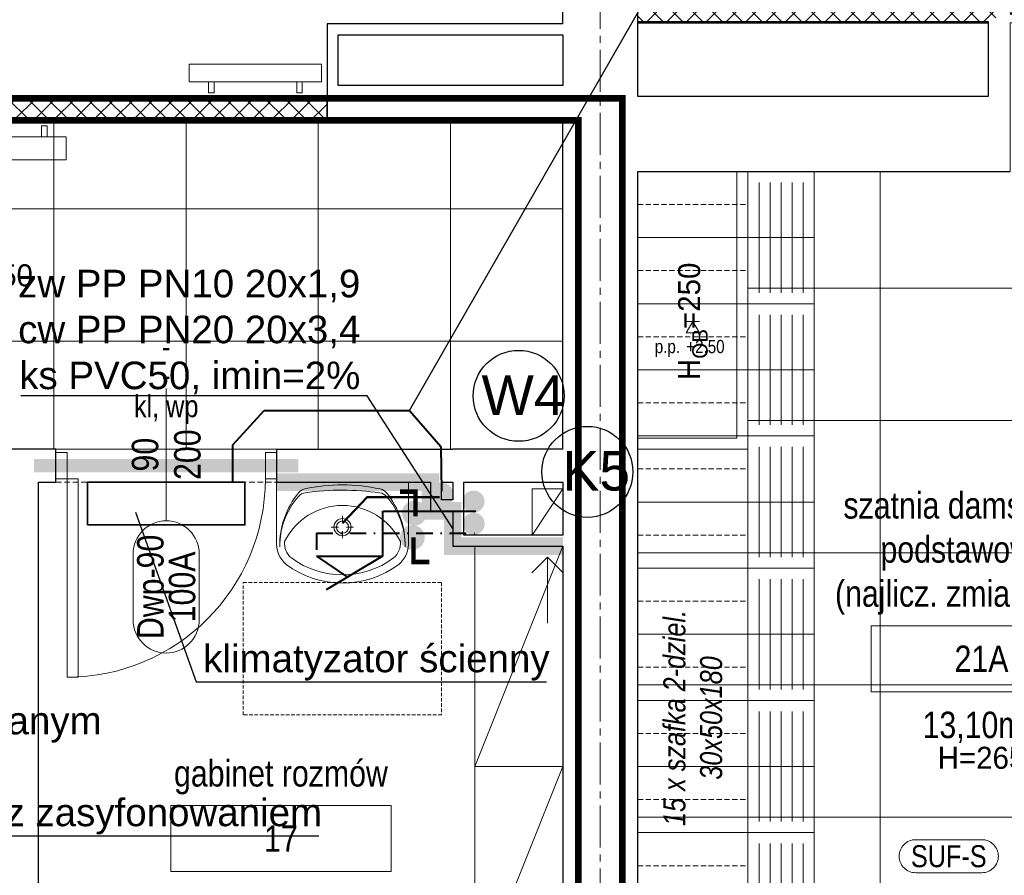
# Model space of a CAD drawing. Header units: millimetres. Extents: x -291747 to 77132, y 46721 to 203932.
# Tile 47 of 110: x 68388 to 68835, y 90871 to 91259. Entities that reach past the tile are written whole.
import ezdxf
from ezdxf.enums import TextEntityAlignment as Align
from ezdxf.lldxf.tags import DXFTag

# ---------------------------------------------------------------- set-up
doc = ezdxf.new("R2010")
doc.units = ezdxf.units.MM
doc.header["$MEASUREMENT"] = 0
for name, pattern in [('DASHDOT', [1, 0.5, -0.25, 0, -0.25]), ('xreff_LSN_szatnie_PW_rzuty_14$0$CENTER', [2, 1.25, -0.25, 0.25, -0.25]), ('xreff_LSN_szatnie_PW_rzuty_14$0$CENTER2', [28.575, 19.05, -3.175, 3.175, -3.175]), ('xreff_LSN_szatnie_PW_rzuty_14$0$DASHED', [19.05, 12.7, -6.35]), ('xreff_LSN_szatnie_PW_rzuty_14$0$HIDDEN2', [4.7625, 3.175, -1.5875])]:
    doc.linetypes.add(name, pattern=pattern)
doc.layers.get('0').update_dxf_attribs({"lineweight": 9})
doc.layers.get('Defpoints').update_dxf_attribs({"lineweight": 9})
for name, color, linetype, lineweight in [('FL-xref', 250, 'Continuous', 9), ('FL_Ciepła_woda-do odbiorników', 1, 'DASHDOT', 40), ('FL_ks_nad posadzka', 12, 'Continuous', 50), ('FL_opisy_kanaliza', 1, 'Continuous', 25), ('FL_opisy_woda', 7, 'Continuous', 25), ('FL_Skropliny', 13, 'SKR_LINE', 40), ('FL_Zimna_woda-do odbiorników', 5, 'SOLID', 40), ('KL_urządzenia', 7, 'Continuous', 35), ('xreff_LSN_szatnie_PW_rzuty_14$0$A drzwi płytowe', 252, 'Continuous', 9), ('xreff_LSN_szatnie_PW_rzuty_14$0$A hatch ściany', 252, 'Continuous', 9), ('xreff_LSN_szatnie_PW_rzuty_14$0$A opis', 252, 'Continuous', 9), ('xreff_LSN_szatnie_PW_rzuty_14$0$A opis pom', 252, 'Continuous', 9), ('xreff_LSN_szatnie_PW_rzuty_14$0$A opis pom pow', 252, 'Continuous', 9), ('xreff_LSN_szatnie_PW_rzuty_14$0$A opis stolarka', 252, 'Continuous', 9), ('xreff_LSN_szatnie_PW_rzuty_14$0$A opis stolarka NWD typ', 252, 'Continuous', 9), ('xreff_LSN_szatnie_PW_rzuty_14$0$A opis stolarka NWD wyposażenie', 252, 'Continuous', 9), ('xreff_LSN_szatnie_PW_rzuty_14$0$A opis technologia', 8, 'Continuous', 13), ('xreff_LSN_szatnie_PW_rzuty_14$0$A sufit', 252, 'Continuous', 9), ('xreff_LSN_szatnie_PW_rzuty_14$0$A sufit obrys', 252, 'Continuous', 9), ('xreff_LSN_szatnie_PW_rzuty_14$0$A sufit podwieszany opis', 8, 'Continuous', 13), ('xreff_LSN_szatnie_PW_rzuty_14$0$A widok wyżej', 252, 'xreff_LSN_szatnie_PW_rzuty_14$0$DASHED', 9), ('xreff_LSN_szatnie_PW_rzuty_14$0$A wyposazenie meblowe', 8, 'Continuous', 9), ('xreff_LSN_szatnie_PW_rzuty_14$0$A wyposazenie sanitarne', 8, 'Continuous', 9), ('xreff_LSN_szatnie_PW_rzuty_14$0$A zakres', 252, 'Continuous', 9), ('xreff_LSN_szatnie_PW_rzuty_14$0$A-Wall', 252, 'Continuous', 9), ('xreff_LSN_szatnie_PW_rzuty_14$0$IS grzejniki', 8, 'Continuous', 9), ('xreff_LSN_szatnie_PW_rzuty_14$0$IS wentylacja kratki istniejace', 8, 'Continuous', 9), ('xreff_LSN_szatnie_PW_rzuty_14$0$S-Grid-Iden', 8, 'xreff_LSN_szatnie_PW_rzuty_14$0$CENTER2', 9)]:
    doc.layers.add(name, color=color, linetype=linetype, lineweight=lineweight)
for name, color, linetype, lineweight, transparency in [('xreff_LSN_szatnie_PW_rzuty_14$0$A fartuchy', 252, 'xreff_LSN_szatnie_PW_rzuty_14$0$HIDDEN2', 9, 0.3), ('xreff_LSN_szatnie_PW_rzuty_14$0$A nadproza SBN', 252, 'xreff_LSN_szatnie_PW_rzuty_14$0$CENTER', 9, 0.25), ('xreff_LSN_szatnie_PW_rzuty_14$0$A opis ppoż drzwi', 252, 'Continuous', 9, 0.25)]:
    doc.layers.add(name, color=color, linetype=linetype, lineweight=lineweight, transparency=transparency)
doc.styles.get("Standard").update_dxf_attribs({"font": 'arial.ttf'})
doc.styles.add('xreff_LSN_szatnie_PW_rzuty_14$0$Standard', font='txt')
doc.styles.add('xreff_LSN_szatnie_PW_rzuty_14$0$STYL ASA', font='ARIALN.TTF')
doc.linetypes.add('SKR_LINE', pattern='A,12.7,-5.08,["SKR",Standard,S=2.54,R=0,X=-2.54,Y=-1.27],-6.35', length=24.13)
tags = doc.linetypes.add('SOLID', pattern=[10, 10, 0]).pattern_tags.tags
tags[6:7] = [DXFTag(74, 4), DXFTag(75, 0), DXFTag(340, '0'), DXFTag(46, 0.0), DXFTag(50, 0.0), DXFTag(44, 0.0), DXFTag(45, 0.0)]
tags[4:5] = [DXFTag(74, 4), DXFTag(75, 0), DXFTag(340, '0'), DXFTag(46, 0.0), DXFTag(50, 0.0), DXFTag(44, 0.0), DXFTag(45, 0.0)]
doc.dimstyles.get("Standard").update_dxf_attribs({"dimtxt": 0.18, "dimasz": 0.18, "dimexe": 0.18, "dimexo": 0.0625, "dimgap": 0.09, "dimtad": 0, "dimtih": 1, "dimtoh": 1, "dimdec": 4, "dimzin": 0, "dimdsep": 46, "dimtxsty": 'Standard', "dimcen": 0.09, "dimadec": 0, "dimazin": 0, "dimtfac": 1, "dimtdec": 4, "dimtofl": 0, "dimtmove": 0, "dimatfit": 3, "dimfxl": 1, "dimtolj": 1, "dimtzin": 0, "dimarcsym": 0})
pattern_1 = [(45, (0, 0), (-4.49012806, 4.49012806), []), (135, (0, 0), (-4.49012806, -4.49012806), [])]

# ---------------------------------------------------------------- blocks, each defined once
blk = doc.blocks.new('xreff_LSN_szatnie_PW_rzuty_14$0$szafa')
at = {"color": 0, "linetype": 'ByBlock', "lineweight": -2, "ltscale": 0.5}
blk.add_lwpolyline([(-0.5, -0.5), (0.5, -0.5), (0.5, 0.5), (-0.5, 0.5)], close=True, dxfattribs=at)
blk.add_lwpolyline([(-0.5, 0.5), (0.5, -0.5)], dxfattribs=at)
blk = doc.blocks.new('xreff_LSN_szatnie_PW_rzuty_14$0$szafka dwudzielna 30x50x180')
blk.add_lwpolyline([(25, 15), (-25, 15), (-25, -15), (25, -15)], close=True)
at = {"linetype": 'xreff_LSN_szatnie_PW_rzuty_14$0$HIDDEN2', "lineweight": 9, "ltscale": 0.75}
blk.add_lwpolyline([(-25, 0), (25, 0)], dxfattribs=at)
blk = doc.blocks.new('*U5741')
at = {"layer": 'xreff_LSN_szatnie_PW_rzuty_14$0$A wyposazenie meblowe', "xscale": -1, "rotation": 90}
blk.add_blockref('xreff_LSN_szatnie_PW_rzuty_14$0$szafka dwudzielna 30x50x180', (0, 0), dxfattribs=at)
blk = doc.blocks.new('*U5742')
at = {"color": 0, "linetype": 'ByBlock', "lineweight": -2, "transparency": 16777216}
for p in [(0, 0), (30, 0), (60, 0), (90, 0), (120, 0), (150, 0), (180, 0), (210, 0), (240, 0), (270, 0), (300, 0), (330, 0), (360, 0), (390, 0), (420, 0)]:
    blk.add_blockref('*U5741', p, dxfattribs=at)
blk = doc.blocks.new('xreff_LSN_szatnie_PW_rzuty_14$0$lawka2')
blk.add_lwpolyline([(-30, 0), (30, 0), (30, 30), (-30, 30)], close=True)
at = {"lineweight": 9}
for points in [[(-25, 25), (25, 25)], [(-25, 20), (25, 20)], [(-25, 15), (25, 15)], [(-25, 10), (25, 10)], [(-25, 5), (25, 5)]]:
    blk.add_lwpolyline(points, dxfattribs=at)
at = {"layer": 'Defpoints'}
for points in [[(-30, 30), (0, 30), (0, 0), (-30, 0)], [(0, 30), (30, 30), (30, 0), (0, 0)]]:
    blk.add_lwpolyline(points, close=True, dxfattribs=at)
blk = doc.blocks.new('xreff_LSN_szatnie_PW_rzuty_14$0$umywalka 60x45')
at = {"color": 0, "lineweight": -2, "ltscale": 0.15}
for p, q in [((-30, 0), (30, 0)), ((-30, 0), (-30, -26.7)), ((9.45, 0), (-9.45, 0)), ((30, 0), (30, -26.7)), ((-0.01, -15.32), (-0.01, -18.52)), ((-1.86, -20.37), (-5.07, -20.37)), ((-0.01, -22.22), (-0.01, -25.42)), ((5.04, -20.37), (1.84, -20.37))]:
    blk.add_line(p, q, dxfattribs=at)
at = {"ltscale": 0.15}
blk.add_lwpolyline([(-26.31, -26.95, 0.236063), (-23.21, -34.38, 0.329715), (23.21, -34.38, 0.236063), (26.31, -26.95, 0.623035)], format="xyb", close=True, dxfattribs=at)
blk.add_lwpolyline([(-30, -26.7, 0.239105), (-25.52, -37.28, 0.331406), (25.52, -37.28, 0.239105), (30, -26.7)], format="xyb", dxfattribs=at)
at = {"color": 0, "lineweight": -2, "ltscale": 0.15}
for radius in [3.89, 2.78]:
    blk.add_circle((-0.01, -20.37), radius, dxfattribs=at)
for centre, radius, start, end in [((-16.04, -7.93), 5, 102.694, 140.6648), ((-0.64, -76.32), 75.1, 89.4897, 102.694), ((0.57, -131.79), 128.2, 90.245, 97.8304), ((0.57, -76.32), 75.1, 77.2285, 90.4328), ((-0.72, -131.79), 128.2, 82.0921, 89.6775), ((16.06, -7.95), 5, 39.2578, 77.2285), ((9.28, -28.68), 37.74, 140.6648, 180.9072), ((5.44, -28.88), 33.9, 138.5245, 180.6767), ((-16.21, -9.73), 5, 97.8304, 138.5245), ((16.23, -9.76), 5, 41.398, 82.0921), ((-9.28, -28.67), 37.74, 359.0153, 39.2578), ((-5.45, -28.87), 33.9, 359.2458, 41.398)]:
    blk.add_arc(centre, radius, start, end, dxfattribs=at)
at = {"layer": 'Defpoints', "linetype": 'xreff_LSN_szatnie_PW_rzuty_14$0$HIDDEN2', "ltscale": 0.5}
blk.add_lwpolyline([(-45, -45.56), (45, -45.56), (45, -105.56), (-45, -105.56)], close=True, dxfattribs=at)
blk = doc.blocks.new('xreff_LSN_szatnie_PW_rzuty_14$0$środek')
blk.add_line((0, 0), (0, -10))
blk = doc.blocks.new('xreff_LSN_szatnie_PW_rzuty_14$0$ddtag_DOWN')
at = {"transparency": 33554687}
blk.add_lwpolyline([(0, -30), (0, 30)], dxfattribs=at)
at = {"layer": 'xreff_LSN_szatnie_PW_rzuty_14$0$A opis stolarka NWD typ', "transparency": 33554687}
blk.add_lwpolyline([(15, -75, -1), (-15, -75), (-15, -45, -1), (15, -45)], format="xyb", close=True, dxfattribs=at)
at = {"ltscale": 0.1, "transparency": 33554687, "style": 'xreff_LSN_szatnie_PW_rzuty_14$0$STYL ASA'}
blk.add_attdef('DOORS:SZEROKOŚĆ', text='', height=12, rotation=90, dxfattribs=at).set_placement((0, 0, 0), align=Align.BOTTOM_CENTER)
blk.add_attdef('DOORS:WYSOKOŚĆ', text='', height=12, rotation=90, dxfattribs=at).set_placement((3.6, 0, 0), align=Align.TOP_CENTER)
blk.add_attdef('DOORS:AKUSTYKA', text='', height=10, dxfattribs=at).set_placement((0, 49), align=Align.MIDDLE_CENTER)
at = {"layer": 'xreff_LSN_szatnie_PW_rzuty_14$0$A opis ppoż drzwi', "ltscale": 0.1, "transparency": 33554687, "style": 'xreff_LSN_szatnie_PW_rzuty_14$0$STYL ASA'}
blk.add_attdef('DOORS:PPOŻ', text='', height=10, dxfattribs=at).set_placement((0, 36), align=Align.MIDDLE_CENTER)
at = {"layer": 'xreff_LSN_szatnie_PW_rzuty_14$0$A opis stolarka NWD typ', "ltscale": 0.1, "transparency": 33554687, "style": 'xreff_LSN_szatnie_PW_rzuty_14$0$STYL ASA'}
blk.add_attdef('DOORS:PODTYP', text='', height=12, rotation=90, dxfattribs=at).set_placement((1.2, -60, 0), align=Align.TOP_CENTER)
blk.add_attdef('DOORS:TYP', text='', height=12, rotation=90, dxfattribs=at).set_placement((2.4, -60, 0), align=Align.BOTTOM_CENTER)
at = {"layer": 'xreff_LSN_szatnie_PW_rzuty_14$0$A opis stolarka NWD wyposażenie', "ltscale": 0.1, "transparency": 33554687, "style": 'xreff_LSN_szatnie_PW_rzuty_14$0$STYL ASA'}
blk.add_attdef('DOORS:WYPOSAŻENIE', text='', height=10, dxfattribs=at).set_placement((0, 22), align=Align.MIDDLE_CENTER)
blk = doc.blocks.new('xreff_LSN_szatnie_PW_rzuty_14$0$tag wn')
blk.add_lwpolyline([(-25, -7.5), (25, -7.5), (25, 7.5), (-25, 7.5)], close=True)
at = {"style": 'xreff_LSN_szatnie_PW_rzuty_14$0$STYL ASA'}
blk.add_attdef('ROOM:NO', text='', height=6, dxfattribs=at).set_placement((0, 0), align=Align.MIDDLE_CENTER)
at = {"layer": 'xreff_LSN_szatnie_PW_rzuty_14$0$A opis pom pow', "style": 'xreff_LSN_szatnie_PW_rzuty_14$0$STYL ASA'}
blk.add_attdef('ROOM:AREA', text='', height=6, dxfattribs=at).set_placement((0, -15), align=Align.MIDDLE_CENTER)
blk = doc.blocks.new('xreff_LSN_szatnie_PW_rzuty_14$0$metka')
blk.add_lwpolyline([(-15, -7.5), (15, -7.5, 0.414214), (22.5, 0), (22.5, 0, 0.414214), (15, 7.5), (-15, 7.5, 0.414214), (-22.5, 0), (-22.5, 0, 0.414214)], format="xyb", close=True)
at = {"style": 'xreff_LSN_szatnie_PW_rzuty_14$0$STYL ASA'}
blk.add_attdef('DETAIL:NO', text='', height=10, dxfattribs=at).set_placement((0, 0), align=Align.MIDDLE_CENTER)
blk = doc.blocks.new('xreff_LSN_szatnie_PW_rzuty_14$0$Anno_Elevation_Label_8')
at = {"color": 0, "linetype": 'ByBlock'}
blk.add_line((-0.05, 0), (0.05, 0), dxfattribs=at)
blk.add_lwpolyline([(0, 0), (-0.05, -0.0866), (0.05, -0.0866)], close=True, dxfattribs=at)
at = {"color": 0, "linetype": 'ByBlock', "style": 'xreff_LSN_szatnie_PW_rzuty_14$0$STYL ASA'}
blk.add_attdef('PREFIX', text='', height=0.1, dxfattribs=at).set_placement((-0.0971, -0.2406), align=Align.RIGHT)
for tag, p in [('ELEVATION', (-0.05, -0.2406)), ('SUFFIX', (-0.05, -0.3811))]:
    blk.add_attdef(tag, p, '', height=0.1, dxfattribs=at)
blk = doc.blocks.new('xreff_LSN_szatnie_PW_rzuty_14')
at = {"layer": 'xreff_LSN_szatnie_PW_rzuty_14$0$A hatch ściany', "linetype": 'Continuous', "lineweight": 9}
h = blk.add_hatch(dxfattribs=at)
h.set_pattern_fill('ANSI37', color=256, scale=2, style=0)
h.set_pattern_definition(pattern_1)
h.paths.add_polyline_path([(69438.68, 91270.22), (69442.85, 91260.85), (69451.18, 91257.72), (69518.18, 91257.72), (69518.18, 91270.22)], flags=0)
h.paths.add_polyline_path([(69618.18, 91270.22), (69618.18, 91257.72), (69685.18, 91257.72), (69693.52, 91260.85), (69697.68, 91270.22)], flags=0)
h.paths.add_polyline_path([(69102.68, 91257.72), (69226.68, 91257.72), (69226.68, 91270.22), (69102.68, 91270.22)], flags=0)
h.paths.add_polyline_path([(68961.18, 91270.22), (68957.02, 91260.85), (68961.18, 91257.72), (68971.18, 91257.72), (68971.18, 91270.22)], flags=0)
h.paths.add_polyline_path([(69071.18, 91270.22), (69071.18, 91257.72), (69097.68, 91257.72), (69102.68, 91257.72), (69102.68, 91270.22)], flags=0)
h.paths.add_polyline_path([(68837.68, 91270.22), (68668.68, 91270.22), (68668.68, 91258.22), (68668.68, 91257.72), (68827.68, 91257.72), (68827.68, 91258.22), (68837.68, 91263.22)], flags=0)
h.paths.add_polyline_path([(68842.68, 91257.72), (68842.68, 91270.22), (68837.68, 91270.22), (68837.68, 91257.72)], flags=0)
h.paths.add_polyline_path([(68942.68, 91270.22), (68942.68, 91257.72), (68948.68, 91257.72), (68957.02, 91260.85), (68961.18, 91270.22)], flags=0)
h.paths.add_polyline_path([(69292.02, 91259.8), (69283.68, 91270.22), (69283.68, 91257.72)], flags=0)
h.paths.add_polyline_path([(69283.68, 91270.22), (69292.02, 91259.8), (69308.68, 91257.72), (69438.68, 91257.72), (69442.85, 91260.85), (69438.68, 91270.22)], flags=0)
h.paths.add_polyline_path([(69697.68, 91270.22), (69693.52, 91260.85), (69697.68, 91257.72), (69759.68, 91257.72), (69761.68, 91261.64), (69762.68, 91270.22)], flags=0)
h.paths.add_polyline_path([(69762.68, 91270.22), (69761.68, 91261.64), (69762.68, 91257.72), (69852.68, 91257.72), (69852.68, 91270.22)], flags=0)
h = blk.add_hatch(dxfattribs=at)
h.set_pattern_fill('ANSI37', color=256, scale=2, style=0)
h.set_pattern_definition(pattern_1)
h.paths.add_polyline_path([(68279.18, 91224.72), (68266.68, 91212.22), (68427.68, 91212.22), (68427.68, 91224.72)], flags=0)
h.paths.add_polyline_path([(68427.68, 91224.72), (68427.68, 91212.22), (68527.68, 91212.22), (68527.68, 91224.72)], flags=0)
at = {"layer": 'xreff_LSN_szatnie_PW_rzuty_14$0$A drzwi płytowe', "linetype": 'Continuous', "lineweight": 9, "ltscale": 0.2}
for points in [[(68409.68, 91062.72), (68404.68, 91062.72), (68404.68, 91050.72), (68409.68, 91050.72)], [(68499.68, 91062.72), (68504.68, 91062.72), (68504.68, 91050.72), (68499.68, 91050.72)]]:
    blk.add_lwpolyline(points, close=True, dxfattribs=at)
at = {"layer": 'xreff_LSN_szatnie_PW_rzuty_14$0$A drzwi płytowe', "linetype": 'Continuous', "lineweight": 9}
blk.add_lwpolyline([(68409.68, 91050.72), (68414.68, 91050.72), (68414.68, 90960.72), (68409.68, 90960.72)], close=True, dxfattribs=at)
at = {"layer": 'xreff_LSN_szatnie_PW_rzuty_14$0$A drzwi płytowe', "linetype": 'Continuous', "lineweight": 9, "ltscale": 0.2, "extrusion": (0, 0, -1)}
blk.add_arc((-68409.68, 91050.72), 90, 180, 270, dxfattribs=at)
at = {"layer": 'xreff_LSN_szatnie_PW_rzuty_14$0$A fartuchy', "ltscale": 1.25, "const_width": 8}
blk.add_lwpolyline([(68504.68, 91049.22), (68574.68, 91049.22), (68574.68, 91036.22), (68584.68, 91036.22), (68584.68, 91020.22), (68634.68, 91020.22)], dxfattribs=at)
at = {"layer": 'xreff_LSN_szatnie_PW_rzuty_14$0$A nadproza SBN', "ltscale": 4, "const_width": 6, "elevation": 0}
blk.add_lwpolyline([(68394.68, 91056.72), (68514.68, 91056.72)], dxfattribs=at)
at = {"layer": 'xreff_LSN_szatnie_PW_rzuty_14$0$A sufit', "linetype": 'Continuous', "lineweight": 9}
for p, q in [((68403.68, 91064.22), (68403.68, 91212.22)), ((68463.68, 91064.22), (68463.68, 91212.22)), ((68523.68, 91064.22), (68523.68, 91212.22)), ((68583.68, 91064.22), (68583.68, 91212.22)), ((68718.68, 90717.22), (68718.68, 91190.22)), ((68778.68, 90717.22), (68778.68, 91190.22)), ((67461.68, 91173.22), (68634.68, 91173.22)), ((68718.68, 91137.22), (68948.68, 91137.22)), ((67461.68, 91113.22), (68634.68, 91113.22)), ((68718.68, 91077.22), (68948.68, 91077.22)), ((68668.68, 91017.22), (68948.68, 91017.22)), ((68668.68, 90957.22), (68948.68, 90957.22)), ((68668.68, 90897.22), (68948.68, 90897.22))]:
    blk.add_line(p, q, dxfattribs=at)
at = {"layer": 'xreff_LSN_szatnie_PW_rzuty_14$0$A sufit obrys'}
for points in [[(68948.68, 91257.72), (68837.68, 91257.72), (68837.68, 91190.22), (68718.68, 91190.22), (68718.68, 91064.22), (68668.68, 91064.22), (68668.68, 90717.22), (68898.68, 90717.22), (68898.68, 90897.22), (68948.68, 90897.22)], [(68266.68, 91215.22), (68060.68, 91215.22), (68060.68, 91215.22), (67461.68, 91215.22), (67461.68, 91064.22), (68634.68, 91064.22), (68634.68, 91212.22), (68266.68, 91212.22)]]:
    blk.add_lwpolyline(points, close=True, dxfattribs=at)
for points in [[(68668.68, 91064.22), (68718.68, 91064.22), (68718.68, 91190.22)], [(68668.68, 91069.22), (68713.68, 91069.22), (68713.68, 91190.22)]]:
    blk.add_lwpolyline(points, dxfattribs=at)
at = {"layer": 'xreff_LSN_szatnie_PW_rzuty_14$0$A widok wyżej', "linetype": 'xreff_LSN_szatnie_PW_rzuty_14$0$DASHED', "lineweight": 9, "ltscale": 0.2}
for p, q in [((68504.68, 91064.22), (68404.68, 91064.22)), ((68404.68, 91049.22), (68504.68, 91049.22))]:
    blk.add_line(p, q, dxfattribs=at)
at = {"layer": 'xreff_LSN_szatnie_PW_rzuty_14$0$A widok wyżej', "ltscale": 0.4}
blk.add_lwpolyline([(68668.68, 91064.22), (68718.68, 91064.22), (68718.68, 91190.22)], dxfattribs=at)
at = {"layer": 'xreff_LSN_szatnie_PW_rzuty_14$0$A zakres', "linetype": 'xreff_LSN_szatnie_PW_rzuty_14$0$DASHED', "transparency": 33554623, "const_width": 3}
for points in [[(67456.18, 92016.22), (67456.18, 90654.22), (68641.68, 90654.22), (68641.68, 91213.47), (68267.93, 91213.47), (68267.93, 91484.47), (68267.93, 91484.47), (68267.93, 92016.22)], [(68277.93, 92016.22), (68277.93, 91474.47), (68277.93, 91474.47), (68277.93, 91223.47), (68661.68, 91223.47), (68661.68, 90654.22), (70445.68, 90654.22), (70445.68, 91263.97), (70078.68, 91263.97), (70078.68, 91463.22), (69842.68, 91463.22), (69842.68, 92016.22)]]:
    blk.add_lwpolyline(points, close=True, dxfattribs=at)
at = {"layer": 'xreff_LSN_szatnie_PW_rzuty_14$0$A-Wall', "linetype": 'Continuous', "lineweight": 25}
for p, q in [((68634.68, 91257.22), (68634.68, 91296.72)), ((68668.68, 91257.72), (68668.68, 91270.22)), ((68634.68, 91257.22), (68527.68, 91257.22)), ((68527.68, 91257.22), (68527.68, 91229.22)), ((68668.68, 91257.72), (68668.68, 91258.22)), ((68668.68, 91258.22), (68827.68, 91258.22)), ((68668.68, 91224.22), (68668.68, 91257.72)), ((68668.68, 91257.72), (68827.68, 91257.72)), ((68827.68, 91258.22), (68827.68, 91257.72)), ((68827.68, 91257.72), (68827.68, 91258.22)), ((68827.68, 91257.72), (68827.68, 91224.22)), ((68532.68, 91252.22), (68634.68, 91252.22)), ((68532.68, 91229.22), (68532.68, 91252.22)), ((68634.68, 91252.22), (68634.68, 91229.22)), ((68527.68, 91229.22), (68527.68, 91212.22)), ((68634.68, 91229.22), (68532.68, 91229.22)), ((68279.18, 91224.72), (68527.68, 91224.72)), ((68527.68, 91212.22), (68527.68, 91224.72)), ((68827.68, 91224.22), (68668.68, 91224.22)), ((68266.68, 91212.22), (68527.68, 91212.22)), ((68527.68, 91212.22), (68634.68, 91212.22)), ((68634.68, 91064.22), (68634.68, 91212.22)), ((68668.68, 90717.22), (68668.68, 91190.22)), ((68668.68, 91190.22), (68837.68, 91190.22)), ((68396.68, 91064.22), (68231.68, 91064.22)), ((68404.68, 91064.22), (68396.68, 91064.22)), ((68404.68, 91049.22), (68404.68, 91064.22)), ((68504.68, 91064.22), (68504.68, 91049.22)), ((68504.68, 91064.22), (68584.68, 91064.22)), ((68589.68, 91064.23), (68584.68, 91064.23)), ((68584.68, 91064.23), (68584.68, 91064.22)), ((68589.68, 91064.22), (68589.68, 91064.23)), ((68634.68, 91064.22), (68589.68, 91064.22)), ((68396.68, 90717.22), (68396.68, 91049.22)), ((68396.68, 91049.22), (68404.68, 91049.22)), ((68504.68, 91049.22), (68574.68, 91049.22)), ((68574.68, 91049.22), (68574.68, 91036.22)), ((68579.68, 91041.22), (68579.68, 91049.22)), ((68579.68, 91049.22), (68584.68, 91049.22)), ((68584.68, 91049.22), (68584.68, 91041.22)), ((68589.68, 91025.22), (68589.68, 91049.22)), ((68589.68, 91049.22), (68634.68, 91049.22)), ((68634.68, 91049.22), (68634.68, 91025.22)), ((68584.68, 91041.22), (68579.68, 91041.22)), ((68574.68, 91036.22), (68584.68, 91036.22)), ((68584.68, 91036.22), (68584.68, 91020.22)), ((68634.68, 91025.22), (68589.68, 91025.22)), ((68584.68, 91020.22), (68634.68, 91020.22)), ((68634.68, 91020.22), (68634.68, 90717.22))]:
    blk.add_line(p, q, dxfattribs=at)
at = {"layer": 'xreff_LSN_szatnie_PW_rzuty_14$0$A-Wall'}
blk.add_lwpolyline([(68620.68, 91025.22), (68634.68, 91025.22), (68634.68, 91046.22), (68620.68, 91046.22)], close=True, dxfattribs=at)
blk.add_lwpolyline([(68634.68, 91046.22), (68620.68, 91025.22)], dxfattribs=at)
at = {"layer": 'xreff_LSN_szatnie_PW_rzuty_14$0$IS grzejniki'}
for p, q in [((68525.18, 91238.97), (68465.18, 91238.97)), ((68465.18, 91238.97), (68465.18, 91230.97)), ((68525.18, 91230.97), (68525.18, 91238.97)), ((68465.18, 91230.97), (68525.18, 91230.97)), ((68473.93, 91230.97), (68473.93, 91225.97)), ((68476.43, 91225.97), (68476.43, 91230.97)), ((68513.93, 91225.97), (68513.93, 91230.97)), ((68516.43, 91230.97), (68516.43, 91225.97)), ((68473.93, 91225.97), (68476.43, 91225.97)), ((68516.43, 91225.97), (68513.93, 91225.97)), ((68400.61, 91210.97), (68398.11, 91210.97)), ((68398.11, 91210.97), (68398.11, 91205.97)), ((68400.61, 91205.97), (68400.61, 91210.97)), ((68409.36, 91205.97), (68309.36, 91205.97)), ((68409.36, 91195.47), (68409.36, 91205.97)), ((68309.36, 91195.47), (68409.36, 91195.47))]:
    blk.add_line(p, q, dxfattribs=at)
at = {"layer": 'xreff_LSN_szatnie_PW_rzuty_14$0$IS wentylacja kratki istniejace'}
for points in [[(68634.76, 91008.15), (68627.68, 91015.22), (68620.61, 91008.15)], [(68627.68, 91015.22), (68627.68, 90985.22)]]:
    blk.add_lwpolyline(points, dxfattribs=at)
at = {"layer": 'xreff_LSN_szatnie_PW_rzuty_14$0$S-Grid-Iden'}
blk.add_lwpolyline([(68651.68, 92131.22), (68651.68, 90539.22)], dxfattribs=at)
at = {"rotation": 90.00000000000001}
blk.add_blockref('*U5742', (68693.68, 90755.22), dxfattribs=at)
at = {"layer": 'xreff_LSN_szatnie_PW_rzuty_14$0$A drzwi płytowe', "linetype": 'Continuous', "lineweight": 9, "ltscale": 0.2, "extrusion": (0, 0, -1), "zscale": -1, "rotation": 180}
blk.add_blockref('xreff_LSN_szatnie_PW_rzuty_14$0$środek', (-68454.68, 91056.72), dxfattribs=at)
at = {"layer": 'xreff_LSN_szatnie_PW_rzuty_14$0$A opis pom', "linetype": 'Continuous', "lineweight": 9, "xscale": 2, "yscale": 2, "zscale": 2}
for p, values in [((68824.64, 90969.1), {'ROOM:NO': '21A', 'ROOM:AREA': '13,10m2'}), ((68506.75, 90887.51), {'ROOM:NO': '17', 'ROOM:AREA': '7,75m2'})]:
    blk.add_blockref('xreff_LSN_szatnie_PW_rzuty_14$0$tag wn', p, dxfattribs=at).add_auto_attribs(values)
at = {"layer": 'xreff_LSN_szatnie_PW_rzuty_14$0$A opis stolarka', "linetype": 'Continuous', "lineweight": 9}
ref = blk.add_blockref('xreff_LSN_szatnie_PW_rzuty_14$0$ddtag_DOWN', (68454.68, 91061.72), dxfattribs=at)
ref.add_attrib('DOORS:AKUSTYKA', '-', dxfattribs={"layer": '0', "ltscale": 0.1, "height": 10, "style": 'xreff_LSN_szatnie_PW_rzuty_14$0$STYL ASA'}).set_placement((68454.68, 91110.72), align=Align.MIDDLE_CENTER)
ref.add_attrib('DOORS:PPOŻ', '-', dxfattribs={"layer": 'xreff_LSN_szatnie_PW_rzuty_14$0$A opis ppoż drzwi', "ltscale": 0.1, "height": 10, "style": 'xreff_LSN_szatnie_PW_rzuty_14$0$STYL ASA'}).set_placement((68454.68, 91097.72), align=Align.MIDDLE_CENTER)
ref.add_attrib('DOORS:WYSOKOŚĆ', '200', dxfattribs={"layer": '0', "ltscale": 0.1, "height": 12, "rotation": 90, "style": 'xreff_LSN_szatnie_PW_rzuty_14$0$STYL ASA'}).set_placement((68458.28, 91061.72, 0), align=Align.TOP_CENTER)
ref.add_attrib('DOORS:SZEROKOŚĆ', '90', dxfattribs={"layer": '0', "ltscale": 0.1, "height": 12, "rotation": 90, "style": 'xreff_LSN_szatnie_PW_rzuty_14$0$STYL ASA'}).set_placement((68454.68, 91061.72, 0), align=Align.BOTTOM_CENTER)
ref.add_attrib('DOORS:PODTYP', '100A', dxfattribs={"layer": 'xreff_LSN_szatnie_PW_rzuty_14$0$A opis stolarka NWD typ', "ltscale": 0.1, "height": 12, "rotation": 90, "style": 'xreff_LSN_szatnie_PW_rzuty_14$0$STYL ASA'}).set_placement((68455.88, 91001.72, 0), align=Align.TOP_CENTER)
ref.add_attrib('DOORS:TYP', 'Dwp-90', dxfattribs={"layer": 'xreff_LSN_szatnie_PW_rzuty_14$0$A opis stolarka NWD typ', "ltscale": 0.1, "height": 12, "rotation": 90, "style": 'xreff_LSN_szatnie_PW_rzuty_14$0$STYL ASA'}).set_placement((68457.08, 91001.72, 0), align=Align.BOTTOM_CENTER)
ref.add_attrib('DOORS:WYPOSAŻENIE', 'kl, wp', dxfattribs={"layer": 'xreff_LSN_szatnie_PW_rzuty_14$0$A opis stolarka NWD wyposażenie', "ltscale": 0.1, "height": 10, "style": 'xreff_LSN_szatnie_PW_rzuty_14$0$STYL ASA'}).set_placement((68454.68, 91083.72), align=Align.MIDDLE_CENTER)
at = {"layer": 'xreff_LSN_szatnie_PW_rzuty_14$0$A sufit podwieszany opis', "linetype": 'Continuous', "lineweight": 13, "xscale": 60, "yscale": 60, "zscale": 60}
blk.add_blockref('xreff_LSN_szatnie_PW_rzuty_14$0$Anno_Elevation_Label_8', (68693.68, 91122.22, 250), dxfattribs=at).add_auto_attribs({'PREFIX': 'p.p.', 'ELEVATION': '+2.50'})
at = {"layer": 'xreff_LSN_szatnie_PW_rzuty_14$0$A sufit podwieszany opis', "linetype": 'Continuous', "lineweight": 13}
blk.add_blockref('xreff_LSN_szatnie_PW_rzuty_14$0$metka', (68809.79, 90879.52), dxfattribs=at).add_auto_attribs({'DETAIL:NO': 'SUF-S'})
at = {"layer": 'xreff_LSN_szatnie_PW_rzuty_14$0$A wyposazenie meblowe', "rotation": 270}
for p in [(68718.68, 91160.22), (68718.68, 91100.22), (68718.68, 91040.22), (68718.68, 90980.22), (68718.68, 90920.22), (68718.68, 90860.22)]:
    blk.add_blockref('xreff_LSN_szatnie_PW_rzuty_14$0$lawka2', p, dxfattribs=at)
at = {"layer": 'xreff_LSN_szatnie_PW_rzuty_14$0$A wyposazenie meblowe', "xscale": 100, "yscale": 40, "rotation": 270}
for p in [(68614.68, 90970.22), (68614.68, 90870.22)]:
    blk.add_blockref('xreff_LSN_szatnie_PW_rzuty_14$0$szafa', p, dxfattribs=at)
at = {"layer": 'xreff_LSN_szatnie_PW_rzuty_14$0$A wyposazenie sanitarne'}
blk.add_blockref('xreff_LSN_szatnie_PW_rzuty_14$0$umywalka 60x45', (68534.68, 91049.22), dxfattribs=at)
at = {"layer": 'xreff_LSN_szatnie_PW_rzuty_14$0$A opis', "linetype": 'Continuous', "lineweight": 9, "char_height": 10, "attachment_point": 5, "style": 'xreff_LSN_szatnie_PW_rzuty_14$0$Standard'}
for s, insert in [('\\A1;\\pxqc;H=250', (68374.34, 91143.03)), ('\\A1;\\pxqc;H=265', (68824.64, 90924.1))]:
    blk.add_mtext_dynamic_manual_height_columns(s, width=72.7481, gutter_width=1, heights=[0], dxfattribs=dict(at, insert=insert))
at = {"layer": 'xreff_LSN_szatnie_PW_rzuty_14$0$A opis', "linetype": 'Continuous', "lineweight": 9, "insert": (68693.68, 91122.22), "char_height": 10, "attachment_point": 5, "rotation": 90, "style": 'xreff_LSN_szatnie_PW_rzuty_14$0$Standard'}
blk.add_mtext_dynamic_manual_height_columns('\\A1;\\pxqc;H{\\H0.7x;\\S^ OB;}=250', width=72.7481, gutter_width=1, heights=[0], dxfattribs=at)
at = {"layer": 'xreff_LSN_szatnie_PW_rzuty_14$0$A opis technologia', "char_height": 12, "attachment_point": 8, "style": 'xreff_LSN_szatnie_PW_rzuty_14$0$STYL ASA'}
for s, width, insert in [('szatnia damska typu podstawowego (najlicz. zmiana 8 os.)', 132.7983, (68824.64, 90989.1)), ('gabinet rozmów', 187.6495, (68506.75, 90907.51))]:
    blk.add_mtext_dynamic_manual_height_columns(s, width=width, gutter_width=1, heights=[0], dxfattribs=dict(at, insert=insert))
at = {"layer": 'xreff_LSN_szatnie_PW_rzuty_14$0$A opis technologia', "insert": (68693.68, 90942.22), "char_height": 10, "attachment_point": 5, "rotation": 90, "style": 'xreff_LSN_szatnie_PW_rzuty_14$0$STYL ASA'}
blk.add_mtext_dynamic_manual_height_columns('\\pxqc;{\\fArial Narrow|b0|i1|c238|p34;15 x szafka 2-dziel. 30x50x180}', width=141.308, gutter_width=1, heights=[0], dxfattribs=at)

msp = doc.modelspace()

# ---------------------------------------------------------------- block references
at = {"layer": 'FL-xref'}
msp.add_blockref('xreff_LSN_szatnie_PW_rzuty_14', (0, 0), dxfattribs=at)

# ---------------------------------------------------------------- next in the draw order: hatches: boundary and pattern name
at = {"layer": 'FL_Ciepła_woda-do odbiorników', "ltscale": 15}
for points in [[(68593.85, 91025.39, 1), (68594.62, 91035.36, 1)], [(68560.8, 91024.14, -1), (68572.05, 91024.14, -1)]]:
    msp.add_hatch(color=256, dxfattribs=at).paths.add_polyline_path(points)
at = {"layer": 'FL_ks_nad posadzka'}
msp.add_hatch(color=256, dxfattribs=at).paths.add_polyline_path([(68579.62, 91048.99, 1), (68579.62, 91037.99, 1)])
at = {"layer": 'FL_Zimna_woda-do odbiorników'}
for points in [[(68593.78, 91035.47, 1), (68594.55, 91045.44, 1)], [(68561.68, 91035.18, -1), (68572.93, 91035.18, -1)]]:
    msp.add_hatch(color=256, dxfattribs=at).paths.add_polyline_path(points)

# ---------------------------------------------------------------- next in the draw order: linework, layer by layer
at = {"layer": 'FL_Ciepła_woda-do odbiorników', "ltscale": 15}
for q in [(68594.58, 91026.09), (68522.85, 91015.69)]:
    msp.add_line((68522.85, 91026.09), q, dxfattribs=at)
at = {"layer": 'FL_Ciepła_woda-do odbiorników', "ltscale": 15, "const_width": 2}
msp.add_lwpolyline([(68566.93, 91024.17), (68566.93, 91013.03), (68574.03, 91013.03)], dxfattribs=at)
at = {"layer": 'FL_ks_nad posadzka'}
msp.add_lwpolyline([(68534.67, 91030.7), (68545.87, 91042.45), (68578.72, 91042.45)], dxfattribs=at)
at = {"layer": 'FL_opisy_kanaliza'}
msp.add_circle((68645.8, 91053.92), 20.64, dxfattribs=at)
at = {"layer": 'FL_opisy_woda'}
msp.add_circle((68614.62, 91088.42), 20.64, dxfattribs=at)
at = {"layer": 'FL_Skropliny'}
for p, q in [((68484.9, 91066.14), (68499.2, 91081.78)), ((68499.2, 91081.78), (68565.1, 91081.78)), ((68565.1, 91081.78), (68579.31, 91065.43)), ((68484.9, 91049.22), (68484.9, 91066.14)), ((68579.31, 91065.43), (68579.68, 91045.22))]:
    msp.add_line(p, q, dxfattribs=at)
at = {"layer": 'FL_Zimna_woda-do odbiorników'}
for p, q in [((68553.01, 91036.07), (68595.19, 91036.07)), ((68553.01, 91015.7), (68553.01, 91036.07)), ((68522.84, 91015.69), (68553.01, 91015.7)), ((68522.84, 91015.69), (68536.96, 91006.18)), ((68552.84, 91015.7), (68527.3, 91000.38))]:
    msp.add_line(p, q, dxfattribs=at)
at = {"layer": 'FL_Zimna_woda-do odbiorników', "const_width": 2}
msp.add_lwpolyline([(68567.81, 91033.8), (68567.81, 91044.94), (68560.71, 91044.94)], dxfattribs=at)
at = {"layer": 'KL_urządzenia'}
msp.add_lwpolyline([(68418.93, 91029.82), (68490.43, 91029.82), (68490.43, 91049.22), (68418.93, 91049.22)], close=True, dxfattribs=at)

# ---------------------------------------------------------------- next in the draw order: texts
at = {"layer": 'FL_opisy_kanaliza', "insert": (68634.45, 91045.19), "char_height": 18, "attachment_point": 7}
msp.add_mtext('K5', dxfattribs=at)
at = {"layer": 'FL_opisy_woda'}
for s, insert, char_height, attachment_point in [('zw PP PN10 20x1,9\\Pcw PP PN20 20x3,4\\Pks PVC50, imin=2%\\P', (68542.79, 91089.12), 12.5, 9), ('W4', (68597.77, 91079.69), 18, 7), ('klimatyzator ścienny', (68471.47, 90959.22), 12.5, 7), ('PVC 25 klejone, imin=1% \\Pprowadzić w stropie podiweszanym\\Pponiżej koryt kablowych \\Pwpięcie kondensatu do pionu z zasyfonowaniem', (68151.73, 90889.35), 12.5, 7)]:
    msp.add_mtext(s, dxfattribs=dict(at, insert=insert, char_height=char_height, attachment_point=attachment_point))

# ---------------------------------------------------------------- next in the draw order: leaders
at = {"layer": 'FL_opisy_woda', "annotation_type": 0, "has_hookline": 1}
for points, hookline_direction, text_width in [([(68565.1, 91081.78), (68681.78, 91285.28), (68684.28, 91285.28)], 0, 372.21), ([(68584.68, 91028.22), (68545.91, 91088.49), (68543.41, 91088.49)], 1, 154.06), ([(68102.17, 91079.91), (68148.61, 90888.73), (68151.11, 90888.73)], 0, 372.21), ([(68440.83, 91035.59), (68468.34, 90958.6), (68470.84, 90958.6)], 0, 155.76)]:
    msp.add_leader(points, dimstyle='Standard', override={"dimtxt": 2.5, "dimasz": 2.5, "dimexe": 1.25, "dimexo": 0.625, "dimgap": 0.625, "dimtad": 1, "dimtih": 0, "dimtoh": 0, "dimdec": 2, "dimzin": 8, "dimdsep": 44, "dimcen": 2.5, "dimtdec": 2, "dimtofl": 1, "dimldrblk": 'None', "dimtolj": 0, "dimtzin": 8}, dxfattribs=dict(at, hookline_direction=hookline_direction, text_width=text_width))

doc.saveas('drawing.dxf')
